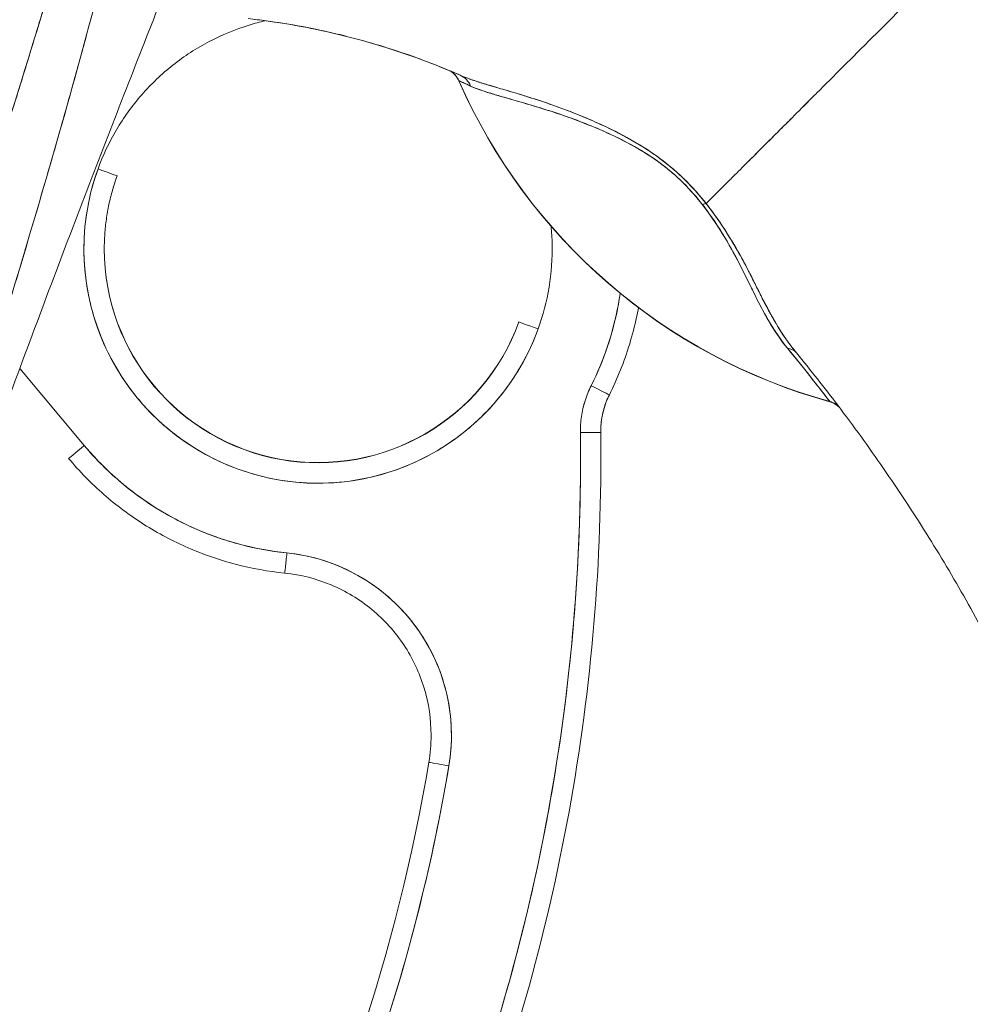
# Model space of a CAD drawing. Header units: inches. Extents: x 15 to 424, y 13 to 263.
# Tile 27 of 125: x 41.616 to 42.535, y 162.502 to 163.454. Entities that reach past the tile are written whole.
import ezdxf

# ---------------------------------------------------------------- set-up
doc = ezdxf.new("R2010")
doc.units = ezdxf.units.IN
doc.header["$LTSCALE"] = 26
doc.header["$MEASUREMENT"] = 0
for name, color, linetype, lineweight in [('Dimension (ANSI)', 7, 'Continuous', 5), ('Visible (ANSI)', 7, 'Continuous', 5), ('Visible Narrow (ANSI)', 7, 'Continuous', 5)]:
    doc.layers.add(name, color=color, linetype=linetype, lineweight=lineweight)
doc.styles.add('ROMANS', font='romans.shx')
doc.dimstyles.new('Default (ANSI)', dxfattribs={"dimscale": 26, "dimtxt": 0.08, "dimasz": 0.098425, "dimexe": 0.125, "dimexo": 0.0625, "dimgap": 0.031496, "dimtad": 0, "dimtih": 1, "dimtoh": 1, "dimrnd": 1e-08, "dimzin": 0, "dimdsep": 46, "dimtxsty": 'ROMANS', "dimcen": 0.09, "dimdle": 0.393701, "dimclrd": 256, "dimclre": 256, "dimclrt": 256, "dimadec": 0, "dimazin": 0, "dimtfac": 1.25, "dimtofl": 0, "dimtmove": 0, "dimatfit": 3, "dimfxl": 1, "dimtolj": 1, "dimtzin": 0, "dimlwd": -1, "dimlwe": -1, "dimarcsym": 0})

# ---------------------------------------------------------------- blocks, each defined once
blk = doc.blocks.new('*D14')
at = {"layer": 'Defpoints', "color": 0, "transparency": 16777216}
for p in [(40.36192, 192.48263), (40.36192, 136.48263), (54.15339, 136.48263)]:
    blk.add_point(p, dxfattribs=at)
at = {"layer": 'Dimension (ANSI)', "transparency": 16777216}
for p, q in [((41.98692, 192.48263), (57.40339, 192.48263)), ((54.15339, 189.92357), (54.15339, 169.16061)), ((54.15339, 139.04168), (54.15339, 158.50948)), ((41.98692, 136.48263), (57.40339, 136.48263))]:
    blk.add_line(p, q, dxfattribs=at)
for points in [[(53.72688, 189.92357), (54.5799, 189.92357), (54.15339, 192.48263)], [(53.72688, 139.04168), (54.5799, 139.04168), (54.15339, 136.48263)]]:
    blk.add_solid(points, dxfattribs=at)
at = {"layer": 'Dimension (ANSI)', "transparency": 16777216, "insert": (54.15339, 163.83504), "char_height": 2.08, "attachment_point": 5, "style": 'ROMANS'}
blk.add_mtext('\\A1;56.00{\\PCONT.\\PHINGE}', dxfattribs=at)

msp = doc.modelspace()

# ---------------------------------------------------------------- linework, layer by layer
at = {"layer": 'Visible (ANSI)'}
for p, q in [((42.04062, 163.39491), (42.04062, 163.39476)), ((41.71022, 163.30284), (41.71022, 163.30309)), ((41.71022, 163.30284), (41.71022, 163.30284)), ((42.09875, 163.16193), (42.09875, 163.16168)), ((41.6784, 163.0423), (41.61599, 163.11659)), ((42.18612, 163.09125), (42.18612, 163.09125)), ((42.17779, 163.05524), (42.17779, 163.05499)), ((42.17779, 163.05499), (42.17779, 163.05524)), ((42.17795, 163.03047), (42.17795, 163.03072))]:
    msp.add_line(p, q, dxfattribs=at)
for centre, radius, start, end in [((42.0222, 163.38676), 0.02008, 23.66836, 56.81569), ((42.54541, 163.61609), 0.55118, 203.67477, 254.63979), ((42.25653, 163.05597), 0.09843, 153.40325, 180.73413), ((42.25653, 163.056), 0.07874, 153.40325, 180.73413), ((42.25653, 163.056), 0.07874, 153.40325, 180.73413), ((42.39409, 163.06523), 0.02008, 44.47562, 74.63987), ((42.25653, 163.05627), 0.09843, 179.92254, 180.08756), ((42.25653, 163.05625), 0.07874, 180.09121, 180.73413), ((42.25653, 163.05625), 0.07874, 180.09121, 180.73413), ((41.90449, 163.23223), 0.29528, 220.03302, 264.14606)]:
    msp.add_arc(centre, radius, start, end, dxfattribs=at)
for centre, major_axis, ratio, start_param, end_param in [((42.0223, 163.3867), (0.01839, 0.00807), 0.999983, 0, 0.667548), ((42.0223, 163.3867), (0.00945, 0.01772), 0.999926, 5.615642, 6.283185), ((43.48081, 162.87046), (-1.44022, 0.52436), 0.001191, 0.000428, 0.011541), ((42.54433, 163.61561), (-0.50371, -0.22085), 0.999999, 6.283184, 6.283185), ((42.54541, 163.6162), (0.55118, 0), 0.999825, 3.554991, 4.443895), ((42.54541, 163.6162), (-0.55118, 0), 0.999825, 0.413493, 1.302303), ((42.03392, 163.38164), (0.00811, 0.01837), 0.957138, 5.524733, 6.286793), ((42.03392, 163.38164), (0.00811, 0.01837), 0.957138, 5.524732, 6.286792), ((41.90449, 163.23223), (0.21277, -0.0773), 0.999999, 3.141593, 6.283185), ((41.69172, 163.30956), (0.0185, -0.00672), 0.001197, 4.712824, 6.28362), ((41.90449, 163.23251), (-0.19435, 0.07036), 0.999999, 6.282035, 6.283185), ((42.2663, 163.26336), (-0.01591, -0.01226), 0.237585, 3.562009, 3.879349), ((42.2663, 163.26336), (0.0159, 0.01225), 0.237603, 0.420158, 0.737553), ((41.90449, 163.23251), (-0.20669, 0), 0.999999, 6.282307, 6.283185), ((41.90449, 163.23251), (0.19427, -0.07058), 0.999999, 3.491295, 6.283185), ((41.90449, 163.23226), (-0.20669, 0), 0.999999, 0, 2.793103), ((41.90449, 163.23226), (-0.20669, 0), 0.999999, 0, 2.793103), ((41.90449, 163.23223), (0.26403, -0.1322), 1, 0, 0.31822), ((42.11726, 163.15496), (-0.0185, 0.00672), 0.001197, 0.000435, 1.571231), ((42.35157, 163.11895), (0.01551, 0.01276), 0.763315, 6.282536, 6.912065), ((42.35157, 163.11895), (0.01551, 0.01276), 0.763316, 6.282524, 6.912051), ((42.16852, 163.10006), (0.0176, -0.00881), 0.001139, 4.712959, 6.272264), ((42.16852, 163.10006), (0.0176, -0.00881), 0.001139, 4.712959, 6.272264), ((42.39387, 163.0655), (0.00533, 0.01936), 0.999856, 5.750181, 6.283185), ((41.95687, 163.67908), (0.44254, -0.59448), 0.00076, 6.252857, 6.28421), ((42.39387, 163.0655), (0.01443, 0.01396), 0.999539, 0, 0.533354), ((41.95687, 163.67935), (0.44254, -0.59475), 0.000764, 6.25286, 6.284203), ((40.26456, 163.03045), (1.8937, 0), 0.999999, 5.803859, 6.295998), ((42.15811, 163.05473), (0.01968, 0.00025), 0.001273, 4.712373, 6.283169), ((42.15811, 163.05473), (0.01968, 0.00025), 0.001273, 4.712373, 6.283169), ((42.15811, 163.05499), (0.01968, 0.00025), 0.001273, 0.015863, 0.016902), ((40.26456, 163.03072), (1.91339, 0), 0.999999, 0, 0.012795), ((40.26456, 163.03047), (1.91339, 0), 0.999999, 0, 0.012813), ((40.26456, 163.03047), (1.91339, 0), 0.999999, 0, 0.012813), ((41.6784, 163.04233), (-0.01507, -0.01266), 0.000975, 6.282366, 7.853162), ((41.87437, 162.93852), (-0.00201, -0.01958), 0.00013, 6.281918, 7.852715), ((41.87437, 162.93852), (-0.00201, -0.01958), 0.00013, 6.281918, 7.852715), ((41.8563, 162.76226), (0.17624, -0.01807), 0.999999, 6.218435, 7.853982), ((41.8563, 162.76228), (0.15529, -0.02616), 0.999999, 0, 0.166921), ((40.26456, 163.03047), (1.77165, 0), 0.999999, 5.803859, 6.116264), ((42.031, 162.73285), (-0.01941, 0.00327), 0.001256, 0.000212, 1.571008), ((42.031, 162.73285), (-0.01941, 0.00327), 0.001256, 0.000212, 1.571008), ((40.26456, 163.03045), (1.79134, 0), 0.999999, 5.803859, 6.116264)]:
    msp.add_ellipse(centre, major_axis=major_axis, ratio=ratio, start_param=start_param, end_param=end_param, dxfattribs=at)
for points, knots in [([(41.78813, 164.00205), (41.78533, 163.96653), (41.78163, 163.93124), (41.77703, 163.89571), (41.77243, 163.86019), (41.76693, 163.82443), (41.76056, 163.78802), (41.75419, 163.75162), (41.74695, 163.71457), (41.7388, 163.67643), (41.73065, 163.6383), (41.7216, 163.59909), (41.71157, 163.55833), (41.70154, 163.51756), (41.69053, 163.47525), (41.67845, 163.43084), (41.66637, 163.38643), (41.65321, 163.33993), (41.63883, 163.29065), (41.62446, 163.24138), (41.60886, 163.18934), (41.59188, 163.13372), (41.5749, 163.0781), (41.55654, 163.01891), (41.53667, 162.95539), (41.5168, 162.89186), (41.49543, 162.82401), (41.47282, 162.75192)], [0, 0, 0, 0, 0.111111, 0.111111, 0.111111, 0.222222, 0.222222, 0.222222, 0.333333, 0.333333, 0.333333, 0.444444, 0.444444, 0.444444, 0.555556, 0.555556, 0.555556, 0.666667, 0.666667, 0.666667, 0.777778, 0.777778, 0.777778, 0.888889, 0.888889, 0.888889, 1, 1, 1, 1]), ([(41.78813, 164.00205), (41.78718, 163.98986), (41.78611, 163.97753), (41.7849, 163.96506), (41.78372, 163.95277), (41.78241, 163.94035), (41.78097, 163.9278), (41.77955, 163.91541), (41.778, 163.90289), (41.77633, 163.89024), (41.77468, 163.87773), (41.7729, 163.8651), (41.771, 163.85234), (41.76912, 163.8397), (41.76711, 163.82693), (41.76499, 163.81406), (41.76288, 163.80126), (41.76066, 163.78835), (41.75831, 163.77533), (41.7562, 163.76359), (41.754, 163.75177), (41.7517, 163.73986), (41.75146, 163.7386), (41.75122, 163.73735), (41.75098, 163.7361), (41.74842, 163.72293), (41.74576, 163.70967), (41.74298, 163.69629), (41.74021, 163.68291), (41.73732, 163.66942), (41.73433, 163.65583), (41.73133, 163.64221), (41.72823, 163.62847), (41.72502, 163.61463), (41.7218, 163.60073), (41.71848, 163.58672), (41.71505, 163.5726), (41.71161, 163.5584), (41.70806, 163.54408), (41.70441, 163.52964), (41.70074, 163.51509), (41.69696, 163.50043), (41.69309, 163.48564), (41.68956, 163.47217), (41.68595, 163.4586), (41.68227, 163.44493), (41.68187, 163.44345), (41.68147, 163.44197), (41.68107, 163.44049), (41.67692, 163.42514), (41.67267, 163.40966), (41.66833, 163.39406), (41.66393, 163.37824), (41.65944, 163.36229), (41.65486, 163.34622), (41.65021, 163.32988), (41.64546, 163.31342), (41.64063, 163.29682), (41.63571, 163.27992), (41.63071, 163.26289), (41.62562, 163.24572), (41.62042, 163.2282), (41.61514, 163.21054), (41.60978, 163.19274), (41.6043, 163.17455), (41.59874, 163.1562), (41.5931, 163.13771), (41.59092, 163.13056), (41.58873, 163.1234), (41.58652, 163.11621), (41.58289, 163.10434), (41.57922, 163.09241), (41.57553, 163.08042), (41.56944, 163.06068), (41.56327, 163.04077), (41.55703, 163.02068), (41.55062, 163.00005), (41.54413, 162.97924), (41.53756, 162.95824), (41.53081, 162.93664), (41.52398, 162.91485), (41.51708, 162.89285), (41.50997, 162.8702), (41.50279, 162.84733), (41.49554, 162.82425), (41.48804, 162.80037), (41.48046, 162.77626), (41.47282, 162.75192)], [0, 0, 0, 0, 0.037382, 0.037382, 0.037382, 0.074234, 0.074234, 0.074234, 0.110636, 0.110636, 0.110636, 0.146671, 0.146671, 0.146671, 0.182417, 0.182417, 0.182417, 0.217957, 0.217957, 0.217957, 0.25, 0.25, 0.25, 0.253368, 0.253368, 0.253368, 0.288725, 0.288725, 0.288725, 0.324095, 0.324095, 0.324095, 0.359547, 0.359547, 0.359547, 0.39515, 0.39515, 0.39515, 0.430974, 0.430974, 0.430974, 0.467089, 0.467089, 0.467089, 0.5, 0.5, 0.5, 0.503564, 0.503564, 0.503564, 0.540473, 0.540473, 0.540473, 0.577897, 0.577897, 0.577897, 0.615918, 0.615918, 0.615918, 0.654622, 0.654622, 0.654622, 0.694093, 0.694093, 0.694093, 0.734423, 0.734423, 0.734423, 0.75, 0.75, 0.75, 0.775706, 0.775706, 0.775706, 0.818036, 0.818036, 0.818036, 0.861515, 0.861515, 0.861515, 0.906243, 0.906243, 0.906243, 0.952322, 0.952322, 0.952322, 1, 1, 1, 1]), ([(41.76299, 163.99768), (41.75123, 163.9139), (41.73448, 163.82505), (41.71205, 163.73108), (41.68962, 163.63711), (41.66151, 163.53803), (41.62978, 163.43397), (41.59804, 163.32991), (41.56269, 163.22088), (41.52613, 163.10708), (41.48958, 162.99329), (41.45182, 162.87473), (41.41205, 162.75134)], [0, 0, 0, 0, 0.25, 0.25, 0.25, 0.5, 0.5, 0.5, 0.75, 0.75, 0.75, 1, 1, 1, 1]), ([(41.41205, 162.75134), (41.41966, 162.77553), (41.42729, 162.7997), (41.43497, 162.82386), (41.44225, 162.84679), (41.44957, 162.86971), (41.45691, 162.89262), (41.4639, 162.91446), (41.47092, 162.9363), (41.47796, 162.95812), (41.48468, 162.97897), (41.49141, 162.9998), (41.49815, 163.02064), (41.50459, 163.04056), (41.51104, 163.06049), (41.51749, 163.08041), (41.52367, 163.0995), (41.52985, 163.11859), (41.53603, 163.13769), (41.54195, 163.15601), (41.54787, 163.17434), (41.55377, 163.19267), (41.55945, 163.2103), (41.56512, 163.22793), (41.57076, 163.24557), (41.5762, 163.26256), (41.58161, 163.27956), (41.58701, 163.29656), (41.59221, 163.31297), (41.59739, 163.32938), (41.60253, 163.3458), (41.6052, 163.35432), (41.60786, 163.36284), (41.61051, 163.37136), (41.6128, 163.37873), (41.61509, 163.3861), (41.61737, 163.39347), (41.62212, 163.40887), (41.62684, 163.42428), (41.63152, 163.43969), (41.63606, 163.45466), (41.64055, 163.46963), (41.645, 163.48461), (41.64933, 163.49919), (41.65361, 163.51377), (41.65784, 163.52836), (41.66196, 163.54258), (41.66603, 163.55681), (41.67004, 163.57105), (41.67395, 163.58495), (41.67781, 163.59886), (41.6816, 163.61279), (41.68532, 163.62641), (41.68897, 163.64004), (41.69255, 163.65368), (41.69606, 163.66706), (41.69951, 163.68044), (41.70288, 163.69384), (41.70619, 163.70699), (41.70943, 163.72016), (41.71259, 163.73334), (41.71571, 163.7463), (41.71874, 163.75928), (41.72169, 163.77226), (41.7246, 163.78506), (41.72743, 163.79787), (41.73017, 163.8107), (41.73287, 163.82336), (41.73549, 163.83603), (41.73802, 163.84871), (41.74051, 163.86125), (41.74292, 163.8738), (41.74523, 163.88636), (41.74752, 163.8988), (41.74971, 163.91124), (41.75181, 163.9237), (41.75388, 163.93606), (41.75586, 163.94842), (41.75773, 163.9608), (41.75959, 163.97308), (41.76134, 163.98538), (41.76299, 163.99768)], [0, 0, 0, 0, 0.058373, 0.058373, 0.058373, 0.113771, 0.113771, 0.113771, 0.166588, 0.166588, 0.166588, 0.217025, 0.217025, 0.217025, 0.265271, 0.265271, 0.265271, 0.311506, 0.311506, 0.311506, 0.355892, 0.355892, 0.355892, 0.398581, 0.398581, 0.398581, 0.439711, 0.439711, 0.439711, 0.479413, 0.479413, 0.479413, 0.5, 0.5, 0.5, 0.517807, 0.517807, 0.517807, 0.555021, 0.555021, 0.555021, 0.59116, 0.59116, 0.59116, 0.62632, 0.62632, 0.62632, 0.660593, 0.660593, 0.660593, 0.694065, 0.694065, 0.694065, 0.726815, 0.726815, 0.726815, 0.75892, 0.75892, 0.75892, 0.79045, 0.79045, 0.79045, 0.821471, 0.821471, 0.821471, 0.852043, 0.852043, 0.852043, 0.882223, 0.882223, 0.882223, 0.912065, 0.912065, 0.912065, 0.941613, 0.941613, 0.941613, 0.970914, 0.970914, 0.970914, 1, 1, 1, 1]), ([(41.58577, 163.03465), (41.61107, 163.10379), (41.636, 163.17052), (41.66042, 163.23481), (41.68485, 163.29909), (41.70879, 163.36092), (41.73218, 163.4205), (41.75556, 163.48007), (41.7784, 163.53739), (41.8006, 163.59237)], [0, 0, 0, 0, 0.333333, 0.333333, 0.333333, 0.666667, 0.666667, 0.666667, 1, 1, 1, 1]), ([(42.53515, 163.53126), (42.5278, 163.52392), (42.52027, 163.51638), (42.51267, 163.50879), (42.50468, 163.50079), (42.49662, 163.49273), (42.48863, 163.48475), (42.48624, 163.48237), (42.48386, 163.47999), (42.48149, 163.47762), (42.47542, 163.47155), (42.46941, 163.46555), (42.46347, 163.45962), (42.45474, 163.45089), (42.44616, 163.44231), (42.43774, 163.4339), (42.43506, 163.43122), (42.43239, 163.42855), (42.42974, 163.4259), (42.42373, 163.4199), (42.41781, 163.41399), (42.412, 163.40818), (42.40336, 163.39955), (42.39495, 163.39115), (42.38682, 163.38302), (42.38527, 163.38148), (42.38374, 163.37994), (42.38221, 163.37842), (42.37554, 163.37175), (42.36907, 163.36528), (42.36281, 163.35902), (42.35892, 163.35513), (42.35512, 163.35133), (42.3514, 163.34761), (42.34768, 163.3439), (42.34405, 163.34027), (42.34051, 163.33673), (42.33694, 163.33317), (42.33347, 163.3297), (42.3301, 163.32633), (42.32674, 163.32298), (42.32347, 163.31972), (42.3203, 163.31657), (42.31521, 163.31148), (42.31036, 163.30666), (42.3058, 163.30211), (42.30474, 163.30105), (42.30369, 163.30001), (42.30266, 163.29898), (42.29995, 163.29629), (42.29736, 163.29371), (42.29488, 163.29124), (42.29242, 163.28879), (42.29007, 163.28646), (42.28783, 163.28424), (42.28561, 163.28203), (42.28351, 163.27994), (42.28152, 163.27797), (42.28088, 163.27733), (42.28025, 163.2767), (42.27963, 163.27609)], [0, 0, 0, 0, 0.070424, 0.070424, 0.070424, 0.144534, 0.144534, 0.144534, 0.166667, 0.166667, 0.166667, 0.223343, 0.223343, 0.223343, 0.306734, 0.306734, 0.306734, 0.333333, 0.333333, 0.333333, 0.393545, 0.393545, 0.393545, 0.482972, 0.482972, 0.482972, 0.5, 0.5, 0.5, 0.574383, 0.574383, 0.574383, 0.620537, 0.620537, 0.620537, 0.666667, 0.666667, 0.666667, 0.713018, 0.713018, 0.713018, 0.759127, 0.759127, 0.759127, 0.833333, 0.833333, 0.833333, 0.850626, 0.850626, 0.850626, 0.895889, 0.895889, 0.895889, 0.940848, 0.940848, 0.940848, 0.985537, 0.985537, 0.985537, 1, 1, 1, 1]), ([(42.27963, 163.27609), (42.28025, 163.2767), (42.28088, 163.27733), (42.28152, 163.27797), (42.28351, 163.27994), (42.28561, 163.28203), (42.28783, 163.28424), (42.29007, 163.28646), (42.29242, 163.28879), (42.29488, 163.29124), (42.29736, 163.29371), (42.29995, 163.29629), (42.30266, 163.29898), (42.30369, 163.30001), (42.30474, 163.30106), (42.30581, 163.30212), (42.31037, 163.30666), (42.31521, 163.31149), (42.3203, 163.31657), (42.32665, 163.32289), (42.33338, 163.32961), (42.34048, 163.3367), (42.34758, 163.34379), (42.35503, 163.35124), (42.36281, 163.35902), (42.36906, 163.36527), (42.37553, 163.37174), (42.3822, 163.37841), (42.38373, 163.37994), (42.38527, 163.38148), (42.38682, 163.38302), (42.39495, 163.39115), (42.40336, 163.39955), (42.412, 163.40818), (42.41781, 163.41399), (42.42373, 163.4199), (42.42973, 163.42589), (42.43238, 163.42855), (42.43506, 163.43122), (42.43774, 163.4339), (42.44616, 163.44231), (42.45473, 163.45088), (42.46347, 163.45962), (42.46939, 163.46553), (42.47538, 163.47152), (42.48144, 163.47756), (42.48382, 163.47995), (42.48622, 163.48235), (42.48863, 163.48475), (42.49661, 163.49273), (42.50467, 163.50079), (42.51267, 163.50879), (42.52027, 163.51638), (42.5278, 163.52392), (42.53515, 163.53126)], [0, 0, 0, 0, 0.014459, 0.014459, 0.014459, 0.059137, 0.059137, 0.059137, 0.104088, 0.104088, 0.104088, 0.149345, 0.149345, 0.149345, 0.166667, 0.166667, 0.166667, 0.24084, 0.24084, 0.24084, 0.33319, 0.33319, 0.33319, 0.425633, 0.425633, 0.425633, 0.5, 0.5, 0.5, 0.517058, 0.517058, 0.517058, 0.606462, 0.606462, 0.606462, 0.666667, 0.666667, 0.666667, 0.693307, 0.693307, 0.693307, 0.776791, 0.776791, 0.776791, 0.833333, 0.833333, 0.833333, 0.855634, 0.855634, 0.855634, 0.929684, 0.929684, 0.929684, 1, 1, 1, 1]), ([(42.53515, 163.53126), (42.5442, 163.49887), (42.5526, 163.46645), (42.56047, 163.43417), (42.56834, 163.40187), (42.57568, 163.36971), (42.58263, 163.33781), (42.58959, 163.30591), (42.59616, 163.27427), (42.60253, 163.24299), (42.60889, 163.21171), (42.61504, 163.1808), (42.62117, 163.15032), (42.62731, 163.11983), (42.63342, 163.08979), (42.63972, 163.06021), (42.64602, 163.03063), (42.6525, 163.00152), (42.65939, 162.97289), (42.66628, 162.94425), (42.67358, 162.91608), (42.6815, 162.88835), (42.68943, 162.86062), (42.69799, 162.83332), (42.70742, 162.80638)], [0, 0, 0, 0, 0.124961, 0.124961, 0.124961, 0.249967, 0.249967, 0.249967, 0.374972, 0.374972, 0.374972, 0.499978, 0.499978, 0.499978, 0.624983, 0.624983, 0.624983, 0.749989, 0.749989, 0.749989, 0.874994, 0.874994, 0.874994, 1, 1, 1, 1]), ([(41.69172, 163.30954), (41.69654, 163.32276), (41.70245, 163.3353), (41.70951, 163.34726), (41.71657, 163.35922), (41.72479, 163.37061), (41.73396, 163.38112), (41.74314, 163.39164), (41.75328, 163.40128), (41.76422, 163.40992), (41.77517, 163.41856), (41.78692, 163.42619), (41.79927, 163.43267), (41.81162, 163.43916), (41.82457, 163.4445), (41.8379, 163.4486), (41.843, 163.45017), (41.84816, 163.45156), (41.85335, 163.45276)], [0, 0, 0, 0, 0.0588235, 0.0588235, 0.0588235, 0.1176471, 0.1176471, 0.1176471, 0.1764706, 0.1764706, 0.1764706, 0.2352941, 0.2352941, 0.2352941, 0.2941176, 0.2941176, 0.2941176, 0.3166113, 0.3166113, 0.3166113, 0.3166113]), ([(41.83697, 163.45475), (41.87195, 163.45092), (41.9068, 163.44444), (41.94111, 163.43531), (41.97541, 163.42618), (42.00916, 163.4144), (42.04196, 163.40004)], [0, 0, 0, 0, 0.5, 0.5, 0.5, 1, 1, 1, 1]), ([(42.04196, 163.40004), (42.04148, 163.40025), (42.04099, 163.40046), (42.04051, 163.40067), (42.0206, 163.40933), (42.00034, 163.41705), (41.97982, 163.4238), (41.9593, 163.43055), (41.93852, 163.43633), (41.91758, 163.44114), (41.89663, 163.44594), (41.87552, 163.44977), (41.85434, 163.45263), (41.84855, 163.45341), (41.84276, 163.45411), (41.83697, 163.45475)], [0, 0, 0, 0, 0.007361, 0.007361, 0.007361, 0.310645, 0.310645, 0.310645, 0.613929, 0.613929, 0.613929, 0.917213, 0.917213, 0.917213, 1, 1, 1, 1]), ([(42.04059, 163.39482), (42.03989, 163.3964), (42.03902, 163.39784), (42.03799, 163.39916), (42.03696, 163.40047), (42.03578, 163.40165), (42.03443, 163.40268), (42.03358, 163.40333), (42.03267, 163.40391), (42.03169, 163.40444)], [0, 0, 0, 0, 0.3333333, 0.3333333, 0.3333333, 0.6666667, 0.6666667, 0.6666667, 0.8769323, 0.8769323, 0.8769323, 0.8769323]), ([(42.04068, 163.39477), (42.04075, 163.39473), (42.04105, 163.39459), (42.04157, 163.39435), (42.04232, 163.394), (42.04356, 163.39344), (42.04523, 163.39268), (42.04698, 163.39188), (42.04922, 163.39087), (42.05189, 163.38964)], [0, 0, 0, 0, 0.250608, 0.250608, 0.250608, 0.616926, 0.616926, 0.616926, 1, 1, 1, 1]), ([(42.04068, 163.39477), (42.04077, 163.39472), (42.04123, 163.39451), (42.0421, 163.3941), (42.04296, 163.3937), (42.04425, 163.39311), (42.04589, 163.39239), (42.04753, 163.39166), (42.04949, 163.39079), (42.05189, 163.38964)], [0, 0, 0, 0, 0.333333, 0.333333, 0.333333, 0.666667, 0.666667, 0.666667, 1, 1, 1, 1]), ([(42.27963, 163.27609), (42.27328, 163.28432), (42.26609, 163.29239), (42.25795, 163.30023), (42.24981, 163.30807), (42.24071, 163.31569), (42.23083, 163.32269), (42.23039, 163.323), (42.22995, 163.32331), (42.22951, 163.32362), (42.22, 163.33026), (42.20978, 163.33635), (42.19915, 163.34199), (42.19773, 163.34274), (42.19631, 163.34349), (42.19487, 163.34422), (42.18617, 163.3487), (42.17722, 163.3529), (42.16816, 163.35683), (42.16702, 163.35732), (42.16587, 163.35781), (42.16473, 163.3583), (42.16262, 163.3592), (42.16051, 163.36008), (42.1584, 163.36094), (42.14875, 163.3649), (42.13902, 163.36855), (42.12944, 163.3719), (42.12916, 163.372), (42.12887, 163.3721), (42.12859, 163.3722), (42.12041, 163.37505), (42.11233, 163.37768), (42.10439, 163.38014), (42.10395, 163.38027), (42.10352, 163.3804), (42.10309, 163.38054), (42.10041, 163.38136), (42.09776, 163.38216), (42.09512, 163.38295), (42.09174, 163.38397), (42.08839, 163.38496), (42.08511, 163.38592), (42.07977, 163.38749), (42.07463, 163.389), (42.06984, 163.39043), (42.06784, 163.39104), (42.0659, 163.39162), (42.06403, 163.3922), (42.06194, 163.39284), (42.05994, 163.39347), (42.05803, 163.39409), (42.05171, 163.39613), (42.04642, 163.39807), (42.04196, 163.40004)], [0, 0, 0, 0, 0.125, 0.125, 0.125, 0.25, 0.25, 0.25, 0.255535, 0.255535, 0.255535, 0.375, 0.375, 0.375, 0.39094, 0.39094, 0.39094, 0.487767, 0.487767, 0.487767, 0.5, 0.5, 0.5, 0.522422, 0.522422, 0.522422, 0.625, 0.625, 0.625, 0.628055, 0.628055, 0.628055, 0.715688, 0.715688, 0.715688, 0.720466, 0.720466, 0.720466, 0.75, 0.75, 0.75, 0.787783, 0.787783, 0.787783, 0.849243, 0.849243, 0.849243, 0.875, 0.875, 0.875, 0.903965, 0.903965, 0.903965, 1, 1, 1, 1]), ([(42.27963, 163.27609), (42.27372, 163.2836), (42.26716, 163.29107), (42.26019, 163.29801), (42.25896, 163.29924), (42.25771, 163.30046), (42.25646, 163.30165), (42.24926, 163.30852), (42.2417, 163.3148), (42.23361, 163.3207), (42.23233, 163.32164), (42.23102, 163.32257), (42.2297, 163.32348), (42.2224, 163.32858), (42.21464, 163.33339), (42.20659, 163.33792), (42.20407, 163.33934), (42.20153, 163.34073), (42.19895, 163.3421), (42.1932, 163.34515), (42.18733, 163.34806), (42.18139, 163.35085), (42.17617, 163.3533), (42.17089, 163.35567), (42.16558, 163.35794), (42.16296, 163.35906), (42.16033, 163.36016), (42.15769, 163.36123), (42.14947, 163.36459), (42.1412, 163.36773), (42.13299, 163.37065), (42.13244, 163.37085), (42.13189, 163.37105), (42.13134, 163.37124), (42.12349, 163.37401), (42.11571, 163.37657), (42.10809, 163.37897), (42.10466, 163.38005), (42.10126, 163.3811), (42.09791, 163.38211), (42.0943, 163.3832), (42.09075, 163.38426), (42.08726, 163.38529), (42.08175, 163.38692), (42.07639, 163.38848), (42.07125, 163.39001), (42.0699, 163.39042), (42.06856, 163.39082), (42.06723, 163.39122), (42.06436, 163.39209), (42.06156, 163.39296), (42.05886, 163.39383), (42.0555, 163.39491), (42.05228, 163.396), (42.04926, 163.39711), (42.04668, 163.39807), (42.04423, 163.39904), (42.04196, 163.40004)], [0, 0, 0, 0, 0.106229, 0.106229, 0.106229, 0.125, 0.125, 0.125, 0.232823, 0.232823, 0.232823, 0.25, 0.25, 0.25, 0.345204, 0.345204, 0.345204, 0.375, 0.375, 0.375, 0.441581, 0.441581, 0.441581, 0.5, 0.5, 0.5, 0.528868, 0.528868, 0.528868, 0.618969, 0.618969, 0.618969, 0.625, 0.625, 0.625, 0.711204, 0.711204, 0.711204, 0.75, 0.75, 0.75, 0.791698, 0.791698, 0.791698, 0.857612, 0.857612, 0.857612, 0.875, 0.875, 0.875, 0.912763, 0.912763, 0.912763, 0.959824, 0.959824, 0.959824, 1, 1, 1, 1]), ([(42.05189, 163.38964), (42.05391, 163.38871), (42.05612, 163.38781), (42.05852, 163.38691), (42.06123, 163.3859), (42.06417, 163.3849), (42.06734, 163.38388), (42.07089, 163.38275), (42.07472, 163.3816), (42.07884, 163.38039), (42.08131, 163.37967), (42.08389, 163.37893), (42.08656, 163.37816), (42.0889, 163.37749), (42.09131, 163.37679), (42.0938, 163.37608), (42.09988, 163.37432), (42.10641, 163.37242), (42.11338, 163.37031), (42.12073, 163.36809), (42.12857, 163.36563), (42.13688, 163.36286), (42.13767, 163.36259), (42.13847, 163.36233), (42.13927, 163.36206), (42.146, 163.35978), (42.15301, 163.35727), (42.16028, 163.35446), (42.16756, 163.35165), (42.17509, 163.34853), (42.18285, 163.34504), (42.19067, 163.34152), (42.19872, 163.3376), (42.2069, 163.3331), (42.20707, 163.33301), (42.20723, 163.33292), (42.20739, 163.33283), (42.21577, 163.3282), (42.2243, 163.32306), (42.23264, 163.31709), (42.23652, 163.31432), (42.24035, 163.31137), (42.24409, 163.30827), (42.24882, 163.30435), (42.25343, 163.30017), (42.25783, 163.29578), (42.26443, 163.2892), (42.27056, 163.28214), (42.27611, 163.27497)], [0, 0, 0, 0, 0.060401, 0.060401, 0.060401, 0.128439, 0.128439, 0.128439, 0.204371, 0.204371, 0.204371, 0.25, 0.25, 0.25, 0.289854, 0.289854, 0.289854, 0.38726, 0.38726, 0.38726, 0.490155, 0.490155, 0.490155, 0.5, 0.5, 0.5, 0.582487, 0.582487, 0.582487, 0.665027, 0.665027, 0.665027, 0.748353, 0.748353, 0.748353, 0.75, 0.75, 0.75, 0.835339, 0.835339, 0.835339, 0.875, 0.875, 0.875, 0.925032, 0.925032, 0.925032, 1, 1, 1, 1]), ([(42.05189, 163.38964), (42.05561, 163.38801), (42.06026, 163.38619), (42.06608, 163.38427), (42.0719, 163.38236), (42.07893, 163.38035), (42.08734, 163.37794), (42.09575, 163.37553), (42.1056, 163.37274), (42.11567, 163.3697), (42.12573, 163.36665), (42.13595, 163.3633), (42.1462, 163.35962), (42.15645, 163.35593), (42.16673, 163.35191), (42.17686, 163.34755), (42.18698, 163.34318), (42.19697, 163.33848), (42.20655, 163.33329), (42.21614, 163.3281), (42.22533, 163.32244), (42.23385, 163.31622), (42.24238, 163.31001), (42.25024, 163.30324), (42.25731, 163.29632), (42.26439, 163.2894), (42.27067, 163.28231), (42.27611, 163.27497)], [0, 0, 0, 0, 0.111111, 0.111111, 0.111111, 0.222222, 0.222222, 0.222222, 0.333333, 0.333333, 0.333333, 0.444444, 0.444444, 0.444444, 0.555556, 0.555556, 0.555556, 0.666667, 0.666667, 0.666667, 0.777778, 0.777778, 0.777778, 0.888889, 0.888889, 0.888889, 1, 1, 1, 1]), ([(42.11726, 163.15493), (42.11244, 163.14171), (42.10652, 163.12917), (42.09946, 163.11721), (42.0924, 163.10524), (42.08419, 163.09386), (42.07501, 163.08334), (42.06583, 163.07283), (42.05569, 163.06318), (42.04475, 163.05455), (42.0338, 163.04591), (42.02206, 163.03828), (42.00971, 163.03179), (41.99735, 163.02531), (41.9844, 163.01997), (41.97107, 163.01587), (41.95774, 163.01177), (41.94402, 163.0089), (41.93016, 163.00732), (41.9163, 163.00573), (41.9023, 163.00544), (41.88838, 163.00643), (41.87447, 163.00742), (41.86065, 163.0097), (41.84715, 163.01324), (41.83366, 163.01677), (41.82049, 163.02155), (41.80788, 163.02751), (41.79526, 163.03346), (41.7832, 163.04058), (41.77189, 163.04875), (41.76059, 163.05692), (41.75004, 163.06614), (41.74043, 163.07625), (41.73081, 163.08636), (41.72214, 163.09736), (41.71455, 163.10907), (41.70696, 163.12077), (41.70045, 163.13318), (41.69515, 163.14608), (41.68984, 163.15898), (41.68572, 163.17237), (41.68288, 163.18602), (41.68003, 163.19967), (41.67845, 163.21357), (41.67816, 163.22752), (41.67787, 163.24148), (41.67888, 163.25548), (41.68114, 163.26919), (41.68341, 163.28289), (41.68693, 163.2963), (41.69172, 163.30954)], [0, 0, 0, 0, 0.058824, 0.058824, 0.058824, 0.117647, 0.117647, 0.117647, 0.176471, 0.176471, 0.176471, 0.235294, 0.235294, 0.235294, 0.294118, 0.294118, 0.294118, 0.352941, 0.352941, 0.352941, 0.411765, 0.411765, 0.411765, 0.470588, 0.470588, 0.470588, 0.529412, 0.529412, 0.529412, 0.588235, 0.588235, 0.588235, 0.647059, 0.647059, 0.647059, 0.705882, 0.705882, 0.705882, 0.764706, 0.764706, 0.764706, 0.823529, 0.823529, 0.823529, 0.882353, 0.882353, 0.882353, 0.941176, 0.941176, 0.941176, 1, 1, 1, 1]), ([(41.69779, 163.23226), (41.69779, 163.23706), (41.69796, 163.24186), (41.69863, 163.25144), (41.69913, 163.25622), (41.70047, 163.26573), (41.7013, 163.27047), (41.70329, 163.27986), (41.70445, 163.28452), (41.7071, 163.29376), (41.70858, 163.29833), (41.71022, 163.30284)], [3.1415927, 3.1415927, 3.1415927, 3.1415927, 3.2112905, 3.2112905, 3.2809883, 3.2809883, 3.3506862, 3.3506862, 3.420384, 3.420384, 3.4900819, 3.4900819, 3.4900819, 3.4900819]), ([(42.27611, 163.27497), (42.28224, 163.26705), (42.28782, 163.25901), (42.29288, 163.25108), (42.29944, 163.24081), (42.30513, 163.23073), (42.31021, 163.22103), (42.31441, 163.213), (42.3182, 163.20523), (42.32196, 163.19772), (42.32306, 163.19552), (42.32414, 163.19334), (42.32521, 163.19119), (42.33016, 163.18125), (42.33488, 163.17193), (42.33995, 163.16316), (42.34552, 163.15353), (42.3515, 163.14457), (42.35838, 163.13623)], [0, 0, 0, 0, 0.148428, 0.148428, 0.148428, 0.340764, 0.340764, 0.340764, 0.5, 0.5, 0.5, 0.546721, 0.546721, 0.546721, 0.762825, 0.762825, 0.762825, 1, 1, 1, 1]), ([(42.27611, 163.27497), (42.28424, 163.26446), (42.29186, 163.25328), (42.29885, 163.24161), (42.30585, 163.22993), (42.31222, 163.21775), (42.31809, 163.20573), (42.32396, 163.19371), (42.32934, 163.18184), (42.33586, 163.17017), (42.34238, 163.15849), (42.35006, 163.147), (42.35838, 163.13623)], [0, 0, 0, 0, 0.25, 0.25, 0.25, 0.5, 0.5, 0.5, 0.75, 0.75, 0.75, 1, 1, 1, 1]), ([(42.36708, 163.1317), (42.36474, 163.13455), (42.3625, 163.13744), (42.36035, 163.14038), (42.35794, 163.14367), (42.35564, 163.14701), (42.35343, 163.15038), (42.35134, 163.15358), (42.34934, 163.1568), (42.34741, 163.16003), (42.34719, 163.16039), (42.34698, 163.16074), (42.34677, 163.1611), (42.34445, 163.16503), (42.34224, 163.16896), (42.3401, 163.17291), (42.33773, 163.17731), (42.33544, 163.18172), (42.3332, 163.18614), (42.33268, 163.18717), (42.33215, 163.1882), (42.33164, 163.18923), (42.32958, 163.1933), (42.32755, 163.19737), (42.32551, 163.20144), (42.32435, 163.20375), (42.32318, 163.20606), (42.322, 163.20837), (42.32029, 163.21173), (42.31855, 163.21507), (42.31678, 163.21841), (42.31644, 163.21903), (42.31611, 163.21965), (42.31577, 163.22027), (42.31103, 163.2291), (42.30596, 163.23784), (42.30038, 163.24665), (42.30026, 163.24685), (42.30013, 163.24705), (42.3, 163.24725), (42.29388, 163.25688), (42.28714, 163.26659), (42.27963, 163.27609)], [0, 0, 0, 0, 0.062727, 0.062727, 0.062727, 0.133158, 0.133158, 0.133158, 0.2, 0.2, 0.2, 0.2074, 0.2074, 0.2074, 0.288525, 0.288525, 0.288525, 0.378924, 0.378924, 0.378924, 0.4, 0.4, 0.4, 0.483407, 0.483407, 0.483407, 0.530937, 0.530937, 0.530937, 0.6, 0.6, 0.6, 0.612912, 0.612912, 0.612912, 0.795849, 0.795849, 0.795849, 0.8, 0.8, 0.8, 1, 1, 1, 1]), ([(42.36708, 163.1317), (42.35967, 163.14072), (42.35333, 163.15011), (42.34763, 163.15964), (42.34605, 163.1623), (42.34451, 163.16497), (42.34301, 163.16765), (42.33912, 163.17462), (42.33548, 163.18164), (42.33192, 163.18869), (42.32919, 163.19409), (42.32651, 163.19951), (42.32376, 163.20492), (42.32123, 163.2099), (42.31867, 163.21487), (42.31601, 163.21982), (42.31199, 163.22729), (42.30776, 163.2347), (42.30332, 163.24194), (42.3014, 163.24506), (42.29945, 163.24815), (42.29745, 163.2512), (42.29175, 163.25991), (42.28574, 163.26829), (42.27963, 163.27609)], [0, 0, 0, 0, 0.195442, 0.195442, 0.195442, 0.25, 0.25, 0.25, 0.391676, 0.391676, 0.391676, 0.5, 0.5, 0.5, 0.599609, 0.599609, 0.599609, 0.75, 0.75, 0.75, 0.814803, 0.814803, 0.814803, 1, 1, 1, 1]), ([(42.12981, 163.25404), (42.13036, 163.24836), (42.1307, 163.24265), (42.13082, 163.23694), (42.1311, 163.22299), (42.13009, 163.20899), (42.12783, 163.19528), (42.12556, 163.18158), (42.12204, 163.16816), (42.11726, 163.15493)], [0.8582763, 0.8582763, 0.8582763, 0.8582763, 0.8823529, 0.8823529, 0.8823529, 0.9411765, 0.9411765, 0.9411765, 1, 1, 1, 1]), ([(42.16852, 163.10004), (42.17471, 163.11239), (42.17999, 163.12506), (42.18438, 163.13818), (42.18878, 163.1513), (42.1923, 163.16486), (42.19483, 163.17848), (42.19549, 163.18207), (42.19609, 163.18567), (42.19663, 163.18928)], [0, 0, 0, 0, 0.3333333, 0.3333333, 0.3333333, 0.6666667, 0.6666667, 0.6666667, 0.7547329, 0.7547329, 0.7547329, 0.7547329]), ([(42.21428, 163.17545), (42.21371, 163.17235), (42.2131, 163.16926), (42.21058, 163.15753), (42.20836, 163.14896), (42.20321, 163.13203), (42.20027, 163.12367), (42.19371, 163.10724), (42.19008, 163.09916), (42.18612, 163.09125)], [0.1813598, 0.1813598, 0.1813598, 0.1813598, 0.2113574, 0.2113574, 0.2956387, 0.2956387, 0.3799199, 0.3799199, 0.4642012, 0.4642012, 0.4642012, 0.4642012]), ([(42.35838, 163.13623), (42.36754, 163.12514), (42.37522, 163.11556), (42.38132, 163.10784), (42.38765, 163.09983), (42.39229, 163.09382), (42.39527, 163.08995), (42.39755, 163.08699), (42.39885, 163.08529), (42.39919, 163.08486)], [0, 0, 0, 0, 0.353142, 0.353142, 0.353142, 0.719555, 0.719555, 0.719555, 1, 1, 1, 1]), ([(42.35838, 163.13623), (42.36672, 163.12615), (42.37385, 163.11728), (42.37975, 163.10981), (42.38566, 163.10235), (42.39035, 163.09631), (42.39362, 163.09208), (42.39689, 163.08785), (42.39873, 163.0854), (42.39919, 163.08486)], [0, 0, 0, 0, 0.333333, 0.333333, 0.333333, 0.666667, 0.666667, 0.666667, 1, 1, 1, 1]), ([(42.59985, 162.75775), (42.58933, 162.78095), (42.57833, 162.80379), (42.56687, 162.82631), (42.55541, 162.84882), (42.54348, 162.871), (42.53109, 162.89285), (42.5187, 162.91471), (42.50585, 162.93624), (42.49253, 162.95747), (42.47922, 162.97869), (42.46544, 162.99961), (42.45118, 163.02022), (42.43693, 163.04084), (42.42221, 163.06115), (42.407, 163.08117), (42.39405, 163.09822), (42.38074, 163.11507), (42.36708, 163.1317)], [0, 0, 0, 0, 0.17088, 0.17088, 0.17088, 0.34176, 0.34176, 0.34176, 0.51264, 0.51264, 0.51264, 0.68352, 0.68352, 0.68352, 0.8544, 0.8544, 0.8544, 1, 1, 1, 1]), ([(42.15811, 163.05471), (42.15804, 163.05993), (42.15838, 163.06509), (42.15914, 163.07026), (42.15991, 163.07543), (42.16109, 163.0806), (42.16266, 163.08558), (42.16423, 163.09057), (42.16617, 163.09536), (42.16852, 163.10004)], [0, 0, 0, 0, 0.333333, 0.333333, 0.333333, 0.666667, 0.666667, 0.666667, 1, 1, 1, 1]), ([(42.18612, 163.09125), (42.18503, 163.08907), (42.18404, 163.08684), (42.18227, 163.0823), (42.18149, 163.07999), (42.18015, 163.0753), (42.17959, 163.07293), (42.17869, 163.06814), (42.17835, 163.06572), (42.1779, 163.06087), (42.17779, 163.05843), (42.17779, 163.056)], [2.6773915, 2.6773915, 2.6773915, 2.6773915, 2.7702317, 2.7702317, 2.8630719, 2.8630719, 2.9559122, 2.9559122, 3.0487524, 3.0487524, 3.1415927, 3.1415927, 3.1415927, 3.1415927]), ([(42.40844, 163.07927), (42.40802, 163.0797), (42.40758, 163.08011), (42.40713, 163.0805), (42.40604, 163.08144), (42.40485, 163.08225), (42.40356, 163.08293), (42.40228, 163.08362), (42.40089, 163.08417), (42.39941, 163.08459)], [0.1944213, 0.1944213, 0.1944213, 0.1944213, 0.3333333, 0.3333333, 0.3333333, 0.6666667, 0.6666667, 0.6666667, 1, 1, 1, 1]), ([(41.94485, 162.15711), (41.96875, 162.20309), (41.99069, 162.24989), (42.01071, 162.2976), (42.03073, 162.34531), (42.04883, 162.39392), (42.0649, 162.44318), (42.08097, 162.49244), (42.09501, 162.54233), (42.10698, 162.59271), (42.11895, 162.64309), (42.12885, 162.69397), (42.13666, 162.74519), (42.14446, 162.79641), (42.15016, 162.84797), (42.15374, 162.89959), (42.15732, 162.95121), (42.15877, 163.00289), (42.15811, 163.05471)], [0, 0, 0, 0, 0.166667, 0.166667, 0.166667, 0.333333, 0.333333, 0.333333, 0.5, 0.5, 0.5, 0.666667, 0.666667, 0.666667, 0.833333, 0.833333, 0.833333, 1, 1, 1, 1]), ([(42.17779, 163.05612), (42.17779, 163.0561), (42.17779, 163.05607), (42.17779, 163.05603), (42.17779, 163.05603), (42.17779, 163.05602)], [3.14318457, 3.14318457, 3.14318457, 3.14318457, 3.144155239, 3.144155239, 3.144521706, 3.144521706, 3.144521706, 3.144521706]), ([(42.17779, 163.056), (42.17779, 163.05594), (42.17779, 163.05589), (42.17779, 163.05578), (42.17779, 163.05571), (42.17779, 163.05557), (42.17779, 163.05551), (42.17779, 163.05537), (42.17779, 163.0553), (42.17779, 163.05524)], [3.144776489, 3.144776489, 3.144776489, 3.144776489, 3.146717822, 3.146717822, 3.149280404, 3.149280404, 3.151842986, 3.151842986, 3.154405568, 3.154405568, 3.154405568, 3.154405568]), ([(41.6784, 163.0423), (41.68818, 163.03067), (41.69873, 163.01991), (41.71012, 163.00995), (41.72151, 163), (41.73375, 162.99085), (41.7466, 162.98272), (41.75944, 162.97458), (41.77288, 162.96746), (41.78683, 162.96141), (41.80079, 162.95536), (41.81524, 162.95037), (41.82987, 162.94654), (41.8445, 162.94271), (41.85929, 162.94004), (41.87437, 162.9385)], [0, 0, 0, 0, 0.2, 0.2, 0.2, 0.4, 0.4, 0.4, 0.6, 0.6, 0.6, 0.8, 0.8, 0.8, 1, 1, 1, 1]), ([(41.87236, 162.91894), (41.85628, 162.92059), (41.84033, 162.92348), (41.80905, 162.93167), (41.79373, 162.93697), (41.76408, 162.94987), (41.74975, 162.95745), (41.72242, 162.97474), (41.70943, 162.98444), (41.68508, 163.00571), (41.67373, 163.01729), (41.66333, 163.02967)], [1.6729665, 1.6729665, 1.6729665, 1.6729665, 1.82695, 1.82695, 1.9809336, 1.9809336, 2.1349172, 2.1349172, 2.2889008, 2.2889008, 2.4428843, 2.4428843, 2.4428843, 2.4428843]), ([(42.17795, 163.03047), (42.17795, 162.96933), (42.17502, 162.90819), (42.16331, 162.78646), (42.15454, 162.72588), (42.13124, 162.60584), (42.11671, 162.54638), (42.08202, 162.42911), (42.06187, 162.37131), (42.01611, 162.25791), (41.99052, 162.20231), (41.96232, 162.14805)], [0.0000001, 0.0000001, 0.0000001, 0.0000001, 0.0958654, 0.0958654, 0.1917307, 0.1917307, 0.287596, 0.287596, 0.3834613, 0.3834613, 0.4793266, 0.4793266, 0.4793266, 0.4793266]), ([(41.87437, 162.9385), (41.8851, 162.93739), (41.89555, 162.93535), (41.90582, 162.93236), (41.91609, 162.92937), (41.92616, 162.92542), (41.93578, 162.92059), (41.94539, 162.91577), (41.95454, 162.91008), (41.9631, 162.90361), (41.97167, 162.89713), (41.97965, 162.88987), (41.98691, 162.88196), (41.99417, 162.87404), (42.00071, 162.86546), (42.00641, 162.85635), (42.01212, 162.84725), (42.01699, 162.83762), (42.02096, 162.82764), (42.02492, 162.81767), (42.02798, 162.80733), (42.03007, 162.79678), (42.03216, 162.78624), (42.03329, 162.77547), (42.03345, 162.76478), (42.0336, 162.75408), (42.03279, 162.74346), (42.031, 162.73282)], [0, 0, 0, 0, 0.111111, 0.111111, 0.111111, 0.222222, 0.222222, 0.222222, 0.333333, 0.333333, 0.333333, 0.444444, 0.444444, 0.444444, 0.555556, 0.555556, 0.555556, 0.666667, 0.666667, 0.666667, 0.777778, 0.777778, 0.777778, 0.888889, 0.888889, 0.888889, 1, 1, 1, 1]), ([(41.87236, 162.91894), (41.8877, 162.91737), (41.9028, 162.91353), (41.93126, 162.90164), (41.9446, 162.89359), (41.96839, 162.87397), (41.97884, 162.8624), (41.99593, 162.83673), (42.00257, 162.82263), (42.0115, 162.79312), (42.01378, 162.7777), (42.01378, 162.76228)], [4.814559, 4.814559, 4.814559, 4.814559, 5.108284, 5.108284, 5.40201, 5.40201, 5.695735, 5.695735, 5.98946, 5.98946, 6.283185, 6.283185, 6.283185, 6.283185]), ([(42.031, 162.73282), (42.02325, 162.68679), (42.01372, 162.6412), (42.00242, 162.59598), (41.99111, 162.55076), (41.97802, 162.50592), (41.9632, 162.46165), (41.94838, 162.41739), (41.93182, 162.3737), (41.91361, 162.33079), (41.89541, 162.28788), (41.87556, 162.24574), (41.85403, 162.20431)], [0, 0, 0, 0, 0.25, 0.25, 0.25, 0.5, 0.5, 0.5, 0.75, 0.75, 0.75, 1, 1, 1, 1])]:
    msp.add_open_spline(points, degree=3, knots=knots, dxfattribs=at)
for points in [[(42.04062, 163.39476), (42.04061, 163.39478), (42.0406, 163.3948), (42.04059, 163.39482)], [(42.39941, 163.08459), (42.39941, 163.0846), (42.39941, 163.0846), (42.39941, 163.0846)]]:
    msp.add_open_spline(points, degree=3, dxfattribs=at)
at = {"layer": 'Visible Narrow (ANSI)'}
for points, knots in [([(42.29685, 163.24491), (42.29622, 163.24595), (42.29286, 163.25129), (42.29143, 163.2536), (42.2895, 163.25667), (42.28433, 163.26421), (42.28182, 163.26771), (42.27821, 163.27246), (42.27722, 163.27374), (42.27621, 163.27501)], [-0.1202948, -0.1202948, -0.1202948, -0.1202948, -0.0869736, -0.0869736, -0.0470454, -0.0470454, -0.0127142, -0.0127142, 0, 0, 0, 0]), ([(42.29195, 163.25253), (42.292, 163.25246), (42.29205, 163.25239), (42.29375, 163.24987), (42.29453, 163.2486), (42.29685, 163.24491)], [-0.00067661, -0.00067661, -0.00067661, -0.00067661, 0, 0, 0.02431396, 0.02431396, 0.02431396, 0.02431396]), ([(42.33193, 163.18864), (42.33193, 163.18864), (42.33193, 163.18864), (42.33193, 163.18864), (42.33193, 163.18864), (42.33194, 163.18864), (42.33194, 163.18864), (42.33194, 163.18863), (42.33195, 163.18863), (42.33196, 163.18861), (42.33197, 163.1886), (42.33198, 163.18858)], [-0.0571726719, -0.0571726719, -0.0571726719, -0.0571726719, -0.0571473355, -0.0571473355, -0.0570897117, -0.0570897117, -0.0569950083, -0.0569950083, -0.0567204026, -0.0567204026, -0.0561996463, -0.0561996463, -0.0561996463, -0.0561996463])]:
    msp.add_open_spline(points, degree=3, knots=knots, dxfattribs=at)

# ---------------------------------------------------------------- dimensions: what is measured, and where the dimension line sits
at = {"layer": 'Dimension (ANSI)'}
dim = msp.add_linear_dim(base=(54.15339, 136.48263), p1=(40.36192, 192.48263), p2=(40.36192, 136.48263), angle=90, text='<>{\\PCONT.\\PHINGE}', dimstyle='Default (ANSI)', override={"dimdec": 2, "dimtp": 0, "dimtm": 0, "dimtdec": 2, "dimatfit": 1}, dxfattribs=at)
dim.commit()
dim.dimension.update_dxf_attribs({"geometry": '*D14', "text_midpoint": (54.15339, 163.83504), "dimtype": 160})

doc.saveas('drawing.dxf')
